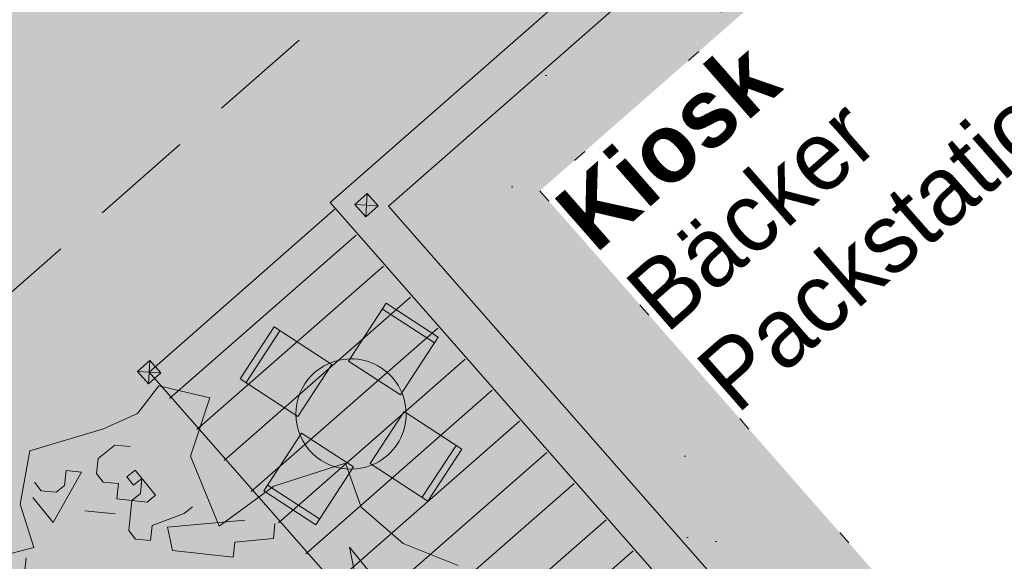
# Model space of a CAD drawing. Header units: metres. Extents: x -228 to 168, y -124 to 293.
# Tile 74 of 256: x -51 to -44, y 8 to 12. Entities that reach past the tile are written whole.
import ezdxf

# ---------------------------------------------------------------- set-up
doc = ezdxf.new("R2010")
doc.units = ezdxf.units.M
doc.header["$MEASUREMENT"] = 0
doc.linetypes.add('Strichlinie_ eng', pattern=[1.15, 0.75, -0.4])
doc.linetypes.add('Wipeout_Contour', pattern=[1, 0, -1])
for name, color, linetype in [('Bepflanzung.3 _ UMGEBUNG', 7, 'Continuous'), ('Gebäude.3 _ UMGEBUNG', 7, 'Continuous'), ('Neubau_Staffage.4 _ STAFFAGE', 7, 'Continuous'), ('Staffage.4 _ STAFFAGE', 7, 'Continuous')]:
    doc.layers.add(name, color=color, linetype=linetype)
doc.styles.add('ERSTELLTER_STIL_2', font='txt')

msp = doc.modelspace()

# ---------------------------------------------------------------- hatches: boundary and pattern name
at = {"layer": 'Bepflanzung.3 _ UMGEBUNG', "linetype": 'Continuous', "lineweight": 18, "true_color": 0xc5c5a2}
msp.add_hatch(color=9, dxfattribs=at).paths.add_polyline_path([(-55.408, 2.0101), (-55.2683, 1.8617), (-55.2992, 1.5546), (-55.1724, 1.5021), (-55.0671, 1.2493), (-55.148, 1.1767), (-54.986, 1.0614), (-54.8358, 1.1544), (-54.7423, 1.3001), (-54.649, 1.0798), (-54.8032, 0.8744), (-54.6548, 0.7982), (-54.3969, 0.8892), (-54.1881, 0.8746), (-54.2693, 0.6263), (-54.2709, 0.3999), (-54.0872, 0.1625), (-53.9505, 0.4752), (-53.621, 0.6424), (-53.3223, 0.8129), (-53.552, 0.487), (-53.7069, 0.2777), (-53.6777, 0.193), (-53.4695, 0.0552), (-53.1922, -0.2712), (-52.9437, -0.0021), (-52.4364, 0.2265), (-52.2432, 0.2423), (-52.0762, 0.4191), (-51.9448, 0.4829), (-52.1846, 0.1347), (-52.3685, -0.0155), (-52.2487, -0.2515), (-52.0524, -0.5409), (-51.6771, -0.4543), (-51.5319, -0.1868), (-51.1434, -0.4449), (-50.5866, -0.4901), (-50.4464, -0.2808), (-50.4121, 0.0303), (-50.6269, 0.2792), (-50.7044, 0.4277), (-50.3961, 0.3246), (-50.2192, 0.0585), (-50.0859, 0.2574), (-49.749, 0.1851), (-49.3903, 0.3335), (-49.2155, 0.2243), (-48.7754, 0.2361), (-48.9698, 0.4053), (-48.8017, 0.585), (-48.8157, 0.7703), (-48.7357, 0.9176), (-48.2638, 0.7944), (-48.0094, 1.0812), (-47.9057, 1.2492), (-48.1221, 1.4827), (-48.1743, 1.722), (-48.2859, 1.843), (-47.9163, 1.706), (-47.4854, 1.8429), (-47.3086, 2.0461), (-46.9042, 2.3803), (-46.7509, 2.5741), (-47.1338, 2.4906), (-47.5436, 2.3009), (-47.9881, 2.2239), (-47.9666, 2.4241), (-47.5577, 2.5664), (-47.7569, 3.0373), (-48.4027, 3.0971), (-48.6236, 2.9074), (-48.969, 2.8822), (-49.0094, 3.1591), (-48.2261, 3.3149), (-47.9028, 3.7138), (-47.788, 3.5811), (-47.5083, 3.3564), (-47.3413, 3.3423), (-47.0233, 3.3581), (-46.8416, 3.6549), (-46.6482, 3.8951), (-46.5337, 4.3064), (-46.8374, 4.4702), (-47.1132, 4.7161), (-47.5114, 4.6342), (-47.6283, 4.7791), (-47.6462, 4.9758), (-47.146, 4.8528), (-46.9901, 5.1371), (-46.7121, 5.4053), (-46.679, 5.5769), (-46.9582, 5.7978), (-47.1703, 5.956), (-47.6464, 5.6566), (-48.3122, 5.3307), (-47.5759, 6.0229), (-47.1426, 6.2285), (-47.2336, 6.4657), (-47.2815, 7.0019), (-47.6071, 6.9166), (-47.7818, 6.6448), (-48.115, 6.8379), (-48.363, 6.5279), (-48.588, 6.3184), (-48.7477, 6.4991), (-48.3759, 7.1988), (-48.0802, 7.3169), (-48.0985, 7.5856), (-48.4368, 7.5095), (-48.5622, 7.6476), (-48.119, 7.887), (-48.5181, 8.0464), (-48.8225, 8.3121), (-48.936, 8.631), (-49.4555, 8.4632), (-49.8529, 8.1729), (-50.0615, 8.6824), (-49.9202, 9.105), (-50.2897, 9.192), (-50.4466, 8.9901), (-50.6927, 8.8789), (-51.2259, 8.7197), (-51.2959, 8.3334), (-51.1972, 8.019), (-51.5578, 7.9253), (-51.8658, 7.9583), (-51.9771, 8.2343), (-52.1991, 8.3368), (-52.0969, 8.9796), (-52.4619, 8.8356), (-52.5698, 8.657), (-52.7494, 8.6529), (-53.1785, 9.0426), (-53.2544, 8.7382), (-53.1928, 8.2954), (-53.3779, 8.3853), (-53.5453, 8.4981), (-53.9111, 8.2126), (-54.1589, 8.0688), (-54.7776, 8.0913), (-54.7379, 7.4816), (-54.8791, 7.0972), (-55.282, 7.1174), (-55.5348, 7.0121), (-55.7817, 6.8608), (-55.6223, 6.632), (-55.4888, 6.3868), (-55.2018, 6.2675), (-55.448, 6.2238), (-55.7313, 6.0911), (-56.0152, 5.81), (-56.3034, 5.5612), (-55.9992, 5.4417), (-55.6761, 5.4772), (-55.5723, 5.1386), (-55.2584, 4.9572), (-55.3307, 4.6301), (-55.3071, 4.2692), (-55.5576, 4.7351), (-55.7287, 4.6081), (-55.9526, 4.8485), (-56.3282, 4.6058), (-56.4433, 4.2364), (-55.6235, 3.881), (-56.0685, 3.6125), (-56.2612, 3.0444), (-55.9052, 2.9624), (-55.8942, 2.3973), (-55.8015, 2.1843), (-55.8102, 1.9556)])
at = {"layer": 'Gebäude.3 _ UMGEBUNG', "linetype": 'Continuous', "lineweight": 18, "true_color": 0xf6f0dd}
msp.add_hatch(color=7, dxfattribs=at).paths.add_polyline_path([(-70.5681, -27.6236), (-72.8177, -29.4666), (-72.1059, -31.1885), (-69.4545, -28.9192), (-66.5258, -26.4131), (-48.4885, -10.6245), (-42.5822, -5.2357), (-29.7874, 6.7422), (-29.0114, 7.4242, 0.19319), (-27.8394, 10.1242, 0.20814), (-29.0164, 13.0492), (-36.3504, 21.3892), (-45.1182, 31.3356), (-51.5634, 38.6832), (-52.8196, 37.5823), (-50.1077, 34.4884), (-54.1176, 31.4779), (-45.6149, 21.7783), (-60.9103, 8.3703), (-58.291, 5.3469), (-59.856, 3.9883), (-49.6937, -7.7004), (-51.7742, -9.536), (-54.033, -11.7046), (-62.3205, -18.9377), (-62.8985, -18.2752), (-66.4379, -22.5314)])
at = {"layer": 'Gebäude.3 _ UMGEBUNG', "linetype": 'Continuous', "lineweight": 18, "true_color": 0xc9c9c9}
h = msp.add_hatch(dxfattribs=at)
h.set_pattern_fill('MW_Verband__5_Läuf_1Bind_32', color=9, style=0, pattern_type=2)
h.set_pattern_definition([(45.6433, (-49.20298, 4.882), (-0.1966175, 0.1922512), []), (135.6433, (-49.203, 4.882), (0.576754, 0.589852), [0.274989, -0.274989]), (135.6433, (-49.1112, 5.3692), (0.576754, 0.589852), [0.274989, -0.824967, 0.274989, -0.274989]), (135.6433, (-49.64864, 5.60622), (0.2883768, 0.294926), [0.274989, -1.374945])])
h.paths.add_polyline_path([(-70.5681, -27.6236), (-71.7491, -28.5911), (-70.7802, -30.0538), (-69.4545, -28.9192), (-66.5258, -26.4131), (-48.4885, -10.6245), (-42.5822, -5.2357), (-29.7874, 6.7422), (-29.0114, 7.4242, 0.19319), (-27.8394, 10.1242, 0.20814), (-29.0164, 13.0492), (-36.3504, 21.3892), (-45.1182, 31.3356), (-51.5634, 38.6832), (-52.8196, 37.5823), (-50.1077, 34.4884), (-40.6995, 23.7561), (-51.9493, 13.8944), (-53.1048, 15.2126), (-60.9103, 8.3703), (-58.291, 5.3469), (-59.856, 3.9883), (-49.6937, -7.7004), (-51.7742, -9.536), (-54.033, -11.7046), (-62.3205, -18.9377), (-62.8985, -18.2752), (-66.4379, -22.5314)])
h.paths.add_polyline_path([(-52.9509, 4.313), (-51.4469, 5.6314), (-50.1286, 4.1275), (-51.6325, 2.8091)], flags=0)
h.paths.add_polyline_path([(-42.7859, 3.3806), (-49.0479, 10.524), (-37.768, 20.412), (-31.506, 13.2683), (-31.7174, 10.789), (-34.6148, 8.2491), (-35.7569, 9.5419)], flags=0)
h.paths.add_polyline_path([(-40.9273, -2.0609), (-41.835, -0.9948), (-37.2509, 3.0236), (-36.48, 2.1984)], flags=0)
h.paths.add_polyline_path([(-32.1471, 6.3482), (-32.8184, 7.0642), (-31.1191, 8.5599), (-30.2088, 8.2046)], flags=0)
at = {"layer": 'Gebäude.3 _ UMGEBUNG', "linetype": 'Continuous', "lineweight": 18}
msp.add_hatch(color=255, dxfattribs=at).paths.add_polyline_path([(-41.5279, 17.116), (-49.0479, 10.524), (-42.7859, 3.3806), (-35.2659, 9.9726)])
at = {"layer": 'Gebäude.3 _ UMGEBUNG', "linetype": 'Continuous', "lineweight": 18, "true_color": 0xe6e600}
h = msp.add_hatch(dxfattribs=at)
h.set_pattern_fill('Teppich', color=2, style=0, pattern_type=2)
h.set_pattern_definition([(45, (2e-16, 3), (-0.954594, 0.954594), [0, -0.9, 0, -1.35]), (110, (3, 3), (1.268585, 0.461727), [0, -0.66, 0, -1.14])])
h.paths.add_polyline_path([(-48.6245, 10.4962), (-42.7578, 3.8038), (-35.6893, 10.0006), (-41.5561, 16.6928)])
at = {"layer": 'Gebäude.3 _ UMGEBUNG', "linetype": 'Continuous', "lineweight": 18, "true_color": 0x545454}
msp.add_hatch(color=251, dxfattribs=at).paths.add_polyline_path([(-48.6245, 10.4962), (-42.7579, 3.8038), (-35.6895, 10.0003), (-41.5561, 16.6928)])
at = {"layer": 'Gebäude.3 _ UMGEBUNG', "linetype": 'Continuous', "lineweight": 18, "true_color": 0xdae2aa}
for points in [[(-48.789, 10.4181), (-48.6994, 10.4979), (-48.7792, 10.5875), (-48.8688, 10.5077)], [(-50.3668, 9.2077), (-50.2771, 9.2875), (-50.3569, 9.3771), (-50.4466, 9.2973)]]:
    msp.add_hatch(color=254, dxfattribs=at).paths.add_polyline_path(points)
at = {"layer": 'Neubau_Staffage.4 _ STAFFAGE', "linetype": 'Continuous', "lineweight": 18}
msp.add_hatch(color=255, dxfattribs=at).paths.add_polyline_path([(-48.9792, 9.3791, 1), (-48.8142, 8.5963, 1)])
at = {"layer": 'Staffage.4 _ STAFFAGE', "linetype": 'Continuous', "lineweight": 18}
for points in [[(-48.9146, 9.3723), (-48.5376, 9.1266), (-48.2646, 9.5455), (-48.6415, 9.7912)], [(-49.0357, 9.3468), (-49.4545, 9.6198), (-49.7003, 9.2429), (-49.2814, 8.9698)], [(-48.5121, 9.0055), (-48.7578, 8.6285), (-48.3389, 8.3555), (-48.0932, 8.7325)], [(-49.2559, 8.8487), (-49.5289, 8.4299), (-49.1519, 8.1841), (-48.8789, 8.603)]]:
    msp.add_hatch(color=255, dxfattribs=at).paths.add_polyline_path(points)

# ---------------------------------------------------------------- linework, layer by layer
at = {"color": 7, "linetype": 'Continuous', "lineweight": 18, "flags": 128}
for points in [[(-48.8688, 10.5077), (-48.6994, 10.4979), (-48.7792, 10.5875), (-48.789, 10.4181)], [(-50.4466, 9.2973), (-50.2771, 9.2875), (-50.3569, 9.3771), (-50.3668, 9.2077)]]:
    msp.add_lwpolyline(points, dxfattribs=at)
at = {"layer": 'Bepflanzung.3 _ UMGEBUNG', "color": 43, "linetype": 'Continuous', "lineweight": 18, "true_color": 0xa8a873}
for p, q in [((-50.2897, 9.192), (-50.4466, 8.9901)), ((-49.9202, 9.105), (-50.2897, 9.192)), ((-50.0615, 8.6824), (-49.9202, 9.105)), ((-50.4466, 8.9901), (-50.6927, 8.8789)), ((-50.6927, 8.8789), (-51.2259, 8.7197)), ((-51.2259, 8.7197), (-51.2959, 8.3334)), ((-50.6093, 8.7625), (-50.7309, 8.6645)), ((-50.4995, 8.7507), (-50.6093, 8.7625)), ((-50.7309, 8.6645), (-50.7427, 8.5546)), ((-49.8529, 8.1729), (-50.0615, 8.6824)), ((-50.9741, 8.4684), (-50.9624, 8.5782)), ((-50.9624, 8.5782), (-50.8525, 8.5664)), ((-50.523, 8.5311), (-50.4622, 8.5801)), ((-50.4622, 8.5801), (-50.3151, 8.3977)), ((-48.936, 8.631), (-49.4555, 8.4632)), ((-48.8225, 8.3121), (-48.936, 8.631)), ((-50.8525, 8.5664), (-51.0585, 8.1997)), ((-50.7427, 8.5546), (-50.6937, 8.4938)), ((-50.474, 8.4703), (-50.523, 8.5311)), ((-50.4132, 8.5193), (-50.474, 8.4703)), ((-50.425, 8.4095), (-50.4132, 8.5193)), ((-51.1938, 8.4919), (-51.1448, 8.4311)), ((-51.1448, 8.4311), (-51.035, 8.4193)), ((-51.035, 8.4193), (-50.9741, 8.4684)), ((-50.6937, 8.4938), (-50.5838, 8.482)), ((-50.5838, 8.482), (-50.5956, 8.3722)), ((-49.4555, 8.4632), (-49.8529, 8.1729)), ((-51.0585, 8.1997), (-51.2056, 8.3821)), ((-50.5956, 8.3722), (-50.4858, 8.3604)), ((-50.4858, 8.3604), (-50.5093, 8.1408)), ((-50.4858, 8.3604), (-50.425, 8.4095)), ((-50.3759, 8.3487), (-50.4858, 8.3604)), ((-50.3151, 8.3977), (-50.3759, 8.3487)), ((-51.2959, 8.3334), (-51.1972, 8.019)), ((-50.8271, 8.2859), (-50.6074, 8.2624)), ((-50.6074, 8.2624), (-50.8271, 8.2859)), ((-50.1072, 8.2643), (-50.0464, 8.3133)), ((-48.5181, 8.0464), (-48.8225, 8.3121)), ((-50.3387, 8.178), (-50.1072, 8.2643)), ((-50.2289, 8.1662), (-49.6679, 8.2172)), ((-50.3505, 8.0682), (-50.3387, 8.178)), ((-50.1916, 7.9956), (-50.2289, 8.1662)), ((-49.4482, 8.1936), (-49.46, 8.0838)), ((-50.5093, 8.1408), (-50.4603, 8.08)), ((-50.4603, 8.08), (-50.3505, 8.0682)), ((-49.46, 8.0838), (-49.7405, 8.0583)), ((-51.1972, 8.019), (-51.5578, 7.9253)), ((-49.7405, 8.0583), (-49.7523, 7.9485)), ((-48.8736, 7.8542), (-48.9084, 8.0218)), ((-48.9084, 8.0218), (-48.7638, 7.8424)), ((-48.119, 7.887), (-48.5181, 8.0464)), ((-51.2645, 7.8329), (-51.2527, 7.9427)), ((-49.7523, 7.9485), (-50.1916, 7.9956))]:
    msp.add_line(p, q, dxfattribs=at)
at = {"layer": 'Gebäude.3 _ UMGEBUNG', "color": 7, "linetype": 'Continuous', "lineweight": 18, "flags": 128}
for points in [[(-48.789, 10.4181), (-48.8688, 10.5077), (-48.7792, 10.5875), (-48.6994, 10.4979)], [(-50.3668, 9.2077), (-50.4466, 9.2973), (-50.3569, 9.3771), (-50.2771, 9.2875)]]:
    msp.add_lwpolyline(points, close=True, dxfattribs=at)
at = {"layer": 'Gebäude.3 _ UMGEBUNG', "color": 9, "linetype": 'Continuous', "lineweight": 18, "flags": 128}
for points in [[(-50.2132, 9.1004), (-48.8598, 10.2869)], [(-50.0156, 8.875), (-48.6622, 10.0615)], [(-49.818, 8.6496), (-48.4646, 9.8361)], [(-49.6205, 8.4242), (-48.267, 9.6107)], [(-49.4229, 8.1988), (-48.0694, 9.3853)], [(-49.2253, 7.9734), (-47.8719, 9.1599)], [(-49.0277, 7.748), (-47.6743, 8.9345)]]:
    msp.add_lwpolyline(points, dxfattribs=at)
at = {"layer": 'Neubau_Staffage.4 _ STAFFAGE', "color": 9, "linetype": 'Continuous', "lineweight": 18, "flags": 128}
msp.add_lwpolyline([(-48.9792, 9.3791, 1), (-48.8142, 8.5963, 1)], format="xyb", close=True, dxfattribs=at)
at = {"layer": 'Staffage.4 _ STAFFAGE', "color": 253, "linetype": 'Continuous', "lineweight": 18, "true_color": 0x9f9f9f}
for p, q in [((-48.6688, 9.7493), (-48.2919, 9.5036)), ((-49.4126, 9.5925), (-49.6584, 9.2156)), ((-48.1351, 8.7598), (-48.3808, 8.3828)), ((-49.5016, 8.4718), (-49.1246, 8.226))]:
    msp.add_line(p, q, dxfattribs=at)
at = {"layer": 'Staffage.4 _ STAFFAGE', "color": 253, "linetype": 'Continuous', "lineweight": 18, "true_color": 0x9f9f9f, "flags": 128}
for points in [[(-48.9146, 9.3723), (-48.5376, 9.1266), (-48.2646, 9.5455), (-48.6415, 9.7912)], [(-49.0357, 9.3468), (-49.2814, 8.9698), (-49.7003, 9.2429), (-49.4545, 9.6198)], [(-48.5121, 9.0055), (-48.7578, 8.6285), (-48.3389, 8.3555), (-48.0932, 8.7325)], [(-49.2559, 8.8487), (-48.8789, 8.603), (-49.1519, 8.1841), (-49.5289, 8.4299)]]:
    msp.add_lwpolyline(points, close=True, dxfattribs=at)

# ---------------------------------------------------------------- next in the draw order: wipeouts: each hides what was drawn before it
at = {"color": 254, "linetype": 'Wipeout_Contour', "lineweight": 0, "ltscale": 178.733983}
msp.add_wipeout([(-47.5267, 10.6081), (-44.2431, 6.8625), (-38.7272, 11.698), (-42.0109, 15.4436)], dxfattribs=at).dxf.layer = 'Gebäude.3 _ UMGEBUNG'

# ---------------------------------------------------------------- next in the draw order: linework, layer by layer
at = {"color": 36, "linetype": 'Strichlinie_ eng', "lineweight": 18, "true_color": 0x7e4100, "flags": 128}
msp.add_lwpolyline([(-71.7439, 15.3633), (-72.5133, 14.6889), (-60.9369, 1.477), (-37.7387, 21.8126), (-49.3181, 35.0219), (-67.7354, 18.8772, -0.158894), (-66.3836, 21.3654), (-64.5396, 22.9673), (-67.1417, 26.2937), (-69.0099, 24.8188, 0.309329)], format="xyb", close=True, dxfattribs=at)
at = {"layer": 'Gebäude.3 _ UMGEBUNG', "color": 255, "linetype": 'Continuous', "lineweight": 18, "flags": 128}
msp.add_lwpolyline([(-49.0479, 10.524), (-42.7859, 3.3806), (-35.7569, 9.5419), (-34.6148, 8.2491), (-31.7174, 10.789), (-31.506, 13.2683), (-37.768, 20.412)], close=True, dxfattribs=at)
at = {"layer": 'Gebäude.3 _ UMGEBUNG', "color": 253, "linetype": 'Continuous', "lineweight": 18, "true_color": 0x9f9f9f, "flags": 128}
msp.add_lwpolyline([(-41.5279, 17.116), (-35.2659, 9.9726), (-42.7859, 3.3806), (-49.0479, 10.524)], close=True, dxfattribs=at)
at = {"layer": 'Gebäude.3 _ UMGEBUNG', "color": 9, "linetype": 'Continuous', "lineweight": 18, "flags": 128}
for points in [[(-48.6245, 10.4962), (-41.5561, 16.6928), (-35.6893, 10.0006), (-42.7578, 3.8038)], [(-48.6245, 10.4962), (-41.5561, 16.6928), (-35.6895, 10.0003), (-42.7579, 3.8038)]]:
    msp.add_lwpolyline(points, close=True, dxfattribs=at)
at = {"layer": 'Gebäude.3 _ UMGEBUNG', "color": 7, "linetype": 'Wipeout_Contour', "lineweight": 18, "flags": 128}
msp.add_lwpolyline([(-47.5267, 10.6081), (-44.2431, 6.8625), (-38.7272, 11.698), (-42.0109, 15.4436)], close=True, dxfattribs=at)
at = {"layer": 'Gebäude.3 _ UMGEBUNG', "color": 9, "linetype": 'Continuous', "lineweight": 18, "flags": 128}
for points in [[(-49.0082, 10.479), (-50.3619, 9.2924), (-42.9527, 0.8403)], [(-48.8301, 7.5226), (-47.4767, 8.7091)], [(-48.6326, 7.2972), (-47.2791, 8.4837)], [(-48.4006, 7.0326), (-47.0471, 8.219)], [(-48.203, 6.8072), (-46.8495, 7.9937)]]:
    msp.add_lwpolyline(points, dxfattribs=at)

# ---------------------------------------------------------------- next in the draw order: texts
at = {"layer": 'Gebäude.3 _ UMGEBUNG', "color": 7, "linetype": 'Continuous', "lineweight": 18, "insert": (-47.4516, 10.5224), "char_height": 0.5, "attachment_point": 1, "rotation": 41.23965, "line_spacing_factor": 0.931625, "style": 'ERSTELLTER_STIL_2'}
msp.add_mtext('\\A1;{\\pql;\\fFrutiger LT 47 LightCn|b1|i0|c0|p0;\\W1.000000;Kiosk\\P\\pql;\\fFrutiger LT 47 LightCn|b0|i0|c0|p0;\\W1.000000;Bäcker\\P\\pql;\\fFrutiger LT 47 LightCn|b0|i0|c0|p0;\\W1.000000;Packstation}', dxfattribs=at)

doc.saveas('drawing.dxf')
